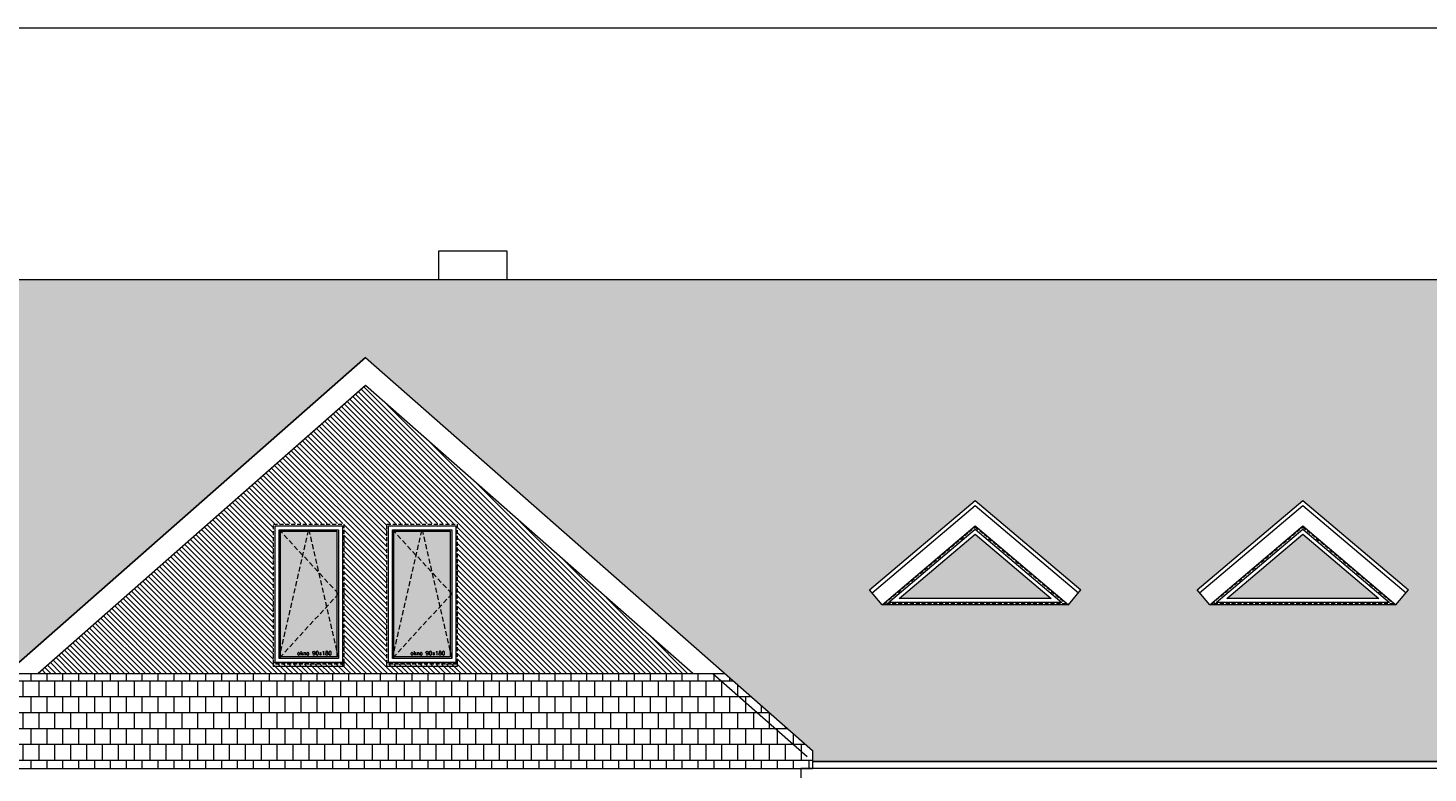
# Model space of a CAD drawing. Header units: millimetres. Extents: x 23192 to 177760, y -399809 to -79279.
# Tile 21 of 256: x 78300 to 80091, y -240707 to -239753. Entities that reach past the tile are written whole.
import ezdxf

# ---------------------------------------------------------------- set-up
doc = ezdxf.new("R2010")
doc.units = ezdxf.units.MM
doc.linetypes.add('CACHE', pattern=[9.525, 6.35, -3.175])
doc.linetypes.add('CARKOVANA', pattern=[7.5, 5, -2.5])
doc.layers.get('0').update_dxf_attribs({"lineweight": 0})
for name, color, linetype, lineweight in [('! opisy okien elewacja', 7, 'Continuous', 0), ('!! 0_ Istn-okna', 6, 'Continuous', 13), ('!! 0_ WIDOK ELEWACJA', 4, 'Continuous', 0), ('!! 0_Istn-drzwi', 1, 'Continuous', 13), ('!! 1_Hatch dach', 252, 'Continuous', 5), ('!! 2_NOWE OKNA WIDOk - remont', 140, 'Continuous', 5)]:
    doc.layers.add(name, color=color, linetype=linetype, lineweight=lineweight)
doc.layers.add('!! 1_ELEWACJA KOLOR', color=7, linetype='Continuous', lineweight=13, true_color=0x6888bb)
doc.styles.add('TXT', font='simplex.shx')

# ---------------------------------------------------------------- blocks, each defined once
blk = doc.blocks.new('okno 90x180')
at = {"layer": '!! 1_Hatch dach', "true_color": 0x575757}
h = blk.add_hatch(dxfattribs=at)
h.set_pattern_fill('DOTS', color=251)
h.set_pattern_definition([(0, (-9632.3096, -11392.1331), (0.79375, 1.5875), [0, -1.5875])])
h.paths.add_polyline_path([(9, -10), (81, -10), (81, -171), (9, -171)])
at = {"layer": '!! 0_ Istn-okna', "linetype": 'CARKOVANA', "lineweight": 5}
blk.add_lwpolyline([(0, -1), (90, -1), (90, -180), (0, -180)], close=True, dxfattribs=at)
at = {"layer": '!! 0_ Istn-okna'}
for points in [[(2, -3), (88, -3), (88, -178), (2, -178)], [(7, -8), (83, -8), (83, -173), (7, -173)], [(9, -10), (81, -10), (81, -171), (9, -171)], [(0, -178), (90, -178), (90, -183), (0, -183)]]:
    blk.add_lwpolyline(points, close=True, dxfattribs=at)
at = {"layer": '!! 1_Hatch dach', "color": 251, "linetype": 'CACHE', "true_color": 0x575757}
for points in [[(7, -173), (45, -8), (83, -173)], [(7, -8), (83, -90), (7, -173)]]:
    blk.add_lwpolyline(points, dxfattribs=at)
at = {"insert": (30.1, -163.6), "char_height": 5, "attachment_point": 1, "style": 'TXT'}
blk.add_mtext_dynamic_manual_height_columns('okno 90x180', width=52.63, gutter_width=75, heights=[0], dxfattribs=at)
blk = doc.blocks.new('OKNO TRÓJKĄTNE')
at = {"layer": '!! 1_Hatch dach', "true_color": 0x575757}
h = blk.add_hatch(dxfattribs=at)
h.set_pattern_fill('DOTS', color=251, angle=360)
h.set_pattern_definition([(0, (0, -1172.6692), (0.79375, 1.5875), [0, -1.5875])])
h.paths.add_polyline_path([(80252.6, -237418.3), (80349.9, -237336), (80447.2, -237418.3)])
at = {"layer": '!! 0_ Istn-okna', "linetype": 'CARKOVANA', "lineweight": 5}
blk.add_lwpolyline([(80233.5, -237425.3), (80349.9, -237326.9), (80466.3, -237425.3)], close=True, dxfattribs=at)
at = {"layer": '!! 0_ Istn-okna'}
for points in [[(80238.9, -237423.3), (80349.9, -237329.5), (80460.9, -237423.3)], [(80252.6, -237418.3), (80349.9, -237336), (80447.2, -237418.3)]]:
    blk.add_lwpolyline(points, close=True, dxfattribs=at)

msp = doc.modelspace()

# ---------------------------------------------------------------- hatches: boundary and pattern name
at = {"layer": '!! 1_ELEWACJA KOLOR', "true_color": 0x315442}
h = msp.add_hatch(dxfattribs=at)
h.set_pattern_fill('ANSI31', color=129, scale=1.5, angle=-90)
h.paths.add_polyline_path([(78312.44192, -240579.35053), (79150.0779, -240579.35053), (78731.25991, -240210.7907)])
h.paths.add_polyline_path([(78848.75991, -240567.35053), (78758.75991, -240567.35053), (78758.75991, -240387.35053), (78848.75991, -240387.35053)], flags=16)
h.paths.add_polyline_path([(78846.75991, -240565.35053), (78760.75991, -240565.35053), (78760.75991, -240389.35053), (78846.75991, -240389.35053)], flags=0)
h.paths.add_polyline_path([(78841.75991, -240560.35053), (78765.75991, -240560.35053), (78765.75991, -240394.35053), (78841.75991, -240394.35053)], flags=0)
h.paths.add_polyline_path([(78839.75991, -240551.61369), (78841.30208, -240558.35053), (78767.59124, -240558.35053), (78765.75991, -240560.35053), (78767.75991, -240551.61369), (78767.75991, -240396.53474), (78767.59124, -240396.35053), (78803.30208, -240396.35053), (78803.75991, -240394.35053), (78804.21774, -240396.35053), (78839.75991, -240396.35053), (78839.75991, -240475.16632), (78841.75991, -240477.35053), (78839.75991, -240479.53474)], flags=0)
h.paths.add_polyline_path([(78703.75991, -240567.35053), (78613.75991, -240567.35053), (78613.75991, -240387.35053), (78703.75991, -240387.35053)], flags=16)
h.paths.add_polyline_path([(78701.75991, -240565.35053), (78615.75991, -240565.35053), (78615.75991, -240389.35053), (78701.75991, -240389.35053)], flags=0)
h.paths.add_polyline_path([(78696.75991, -240560.35053), (78620.75991, -240560.35053), (78620.75991, -240394.35053), (78696.75991, -240394.35053)], flags=0)
h.paths.add_polyline_path([(78694.75991, -240551.61369), (78696.30208, -240558.35053), (78622.59124, -240558.35053), (78620.75991, -240560.35053), (78622.75991, -240551.61369), (78622.75991, -240396.53474), (78622.59124, -240396.35053), (78658.30208, -240396.35053), (78658.75991, -240394.35053), (78659.21774, -240396.35053), (78694.75991, -240396.35053), (78694.75991, -240475.16632), (78696.75991, -240477.35053), (78694.75991, -240479.53474)], flags=0)
h.paths.add_polyline_path([(78787.58766, -240557.1909), (78837.70671, -240557.1909), (78837.70671, -240549.6909), (78787.58766, -240549.6909)], flags=8)
h.paths.add_polyline_path([(78642.58766, -240557.1909), (78692.70671, -240557.1909), (78692.70671, -240549.6909), (78642.58766, -240549.6909)], flags=8)
at = {"layer": '!! 1_Hatch dach', "true_color": 0x990000}
h = msp.add_hatch(dxfattribs=at)
h.set_pattern_fill('AR-B88', color=14, scale=0.1, angle=180)
h.paths.add_polyline_path([(79303.25991, -240678.10128), (79303.25991, -240692.3069), (82067.25991, -240692.3069), (82067.25991, -240075.35053), (75781.25991, -240075.35053), (75781.25991, -240692.3069), (77951.25991, -240692.3069), (77951.25991, -240956.71813), (78244.25991, -240956.71813), (78244.25991, -240712.9393), (78174.25991, -240712.9393), (78174.25991, -240700.9507), (78159.25991, -240700.9507), (78159.25991, -240678.10128), (78731.25991, -240174.74128)])
h.paths.add_polyline_path([(79511.5687, -240357.88689), (79646.87991, -240472.3322), (79630.73536, -240491.42025), (79392.40203, -240491.42025), (79376.25749, -240472.3322)], flags=16)
h.paths.add_polyline_path([(79511.5687, -240390.62989), (79630.73536, -240491.42025), (79392.40203, -240491.42025)], flags=0)
h.paths.add_polyline_path([(79511.5687, -240394.55905), (79622.54287, -240488.42025), (79400.59453, -240488.42025)], flags=0)
h.paths.add_polyline_path([(79795.42415, -240472.3322), (79930.73536, -240357.88689), (80066.04658, -240472.3322), (80049.90203, -240491.42025), (79811.5687, -240491.42025)], flags=16)
h.paths.add_polyline_path([(79811.5687, -240491.42025), (79930.73536, -240390.62989), (80049.90203, -240491.42025)], flags=0)
h.paths.add_polyline_path([(79819.7612, -240488.42025), (79930.73536, -240394.55905), (80041.70953, -240488.42025)], flags=0)
h.paths.add_polyline_path([(80214.59082, -240472.3322), (80349.90203, -240357.88689), (80485.21324, -240472.3322), (80469.0687, -240491.42025), (80230.73536, -240491.42025)], flags=16)
h.paths.add_polyline_path([(80230.73536, -240491.42025), (80349.90203, -240390.62989), (80469.0687, -240491.42025)], flags=0)
h.paths.add_polyline_path([(80238.92786, -240488.42025), (80349.90203, -240394.55905), (80460.8762, -240488.42025)], flags=0)
h.paths.add_polyline_path([(78086.26233, -240472.3322), (78070.11779, -240491.42025), (77831.78445, -240491.42025), (77815.63991, -240472.3322), (77950.95112, -240357.88689)], flags=16)
h.paths.add_polyline_path([(78070.11779, -240491.42025), (77831.78445, -240491.42025), (77950.95112, -240390.62989)], flags=0)
h.paths.add_polyline_path([(78061.92529, -240488.42025), (77839.97695, -240488.42025), (77950.95112, -240394.55905)], flags=0)
h.paths.add_polyline_path([(80790.64743, -240472.3322), (80925.95864, -240357.88689), (81061.26985, -240472.3322), (81045.1253, -240491.42025), (81035.1253, -240491.42025), (81035.1253, -240630.79109), (80816.79197, -240630.79109), (80816.79197, -240491.42025), (80806.79197, -240491.42025)], flags=16)
h.paths.add_polyline_path([(80840.95864, -240501.79109), (81010.95864, -240501.79109), (81010.95864, -240620.79109), (80840.95864, -240620.79109)], flags=0)
h.paths.add_polyline_path([(80847.95864, -240508.79109), (80923.45864, -240508.79109), (80923.45864, -240613.79109), (80847.95864, -240613.79109)], flags=0)
h.paths.add_polyline_path([(80849.95864, -240510.25065), (80850.69918, -240510.79109), (80884.98959, -240510.79109), (80885.70864, -240508.79109), (80886.42769, -240510.79109), (80921.26817, -240510.79109), (80921.26817, -240607.69839), (80922.73959, -240611.79109), (80850.80561, -240611.79109), (80847.95864, -240613.79109), (80849.95864, -240608.22818)], flags=0)
h.paths.add_polyline_path([(77667.09567, -240472.3322), (77650.95112, -240491.42025), (77412.61779, -240491.42025), (77396.47324, -240472.3322), (77531.78445, -240357.88689)], flags=16)
h.paths.add_polyline_path([(80928.45864, -240508.79109), (81003.95864, -240508.79109), (81003.95864, -240613.79109), (80928.45864, -240613.79109)], flags=0)
h.paths.add_polyline_path([(80930.64911, -240510.79109), (80965.48959, -240510.79109), (80966.20864, -240508.79109), (80966.92769, -240510.79109), (81001.21809, -240510.79109), (81001.95864, -240510.25065), (81001.95864, -240608.22818), (81003.95864, -240613.79109), (81001.11167, -240611.79109), (80929.17769, -240611.79109), (80930.64911, -240607.69839)], flags=0)
h.paths.add_polyline_path([(77650.95112, -240491.42025), (77412.61779, -240491.42025), (77531.78445, -240390.62989)], flags=0)
h.paths.add_polyline_path([(77642.75862, -240488.42025), (77420.81029, -240488.42025), (77531.78445, -240394.55905)], flags=0)
h.paths.add_polyline_path([(81090.64743, -240472.3322), (81225.95864, -240357.88689), (81361.26985, -240472.3322), (81345.1253, -240491.42025), (81335.1253, -240491.42025), (81335.1253, -240630.79109), (81116.79197, -240630.79109), (81116.79197, -240491.42025), (81106.79197, -240491.42025)], flags=16)
h.paths.add_polyline_path([(81140.95864, -240501.79109), (81310.95864, -240501.79109), (81310.95864, -240620.79109), (81140.95864, -240620.79109)], flags=0)
h.paths.add_polyline_path([(81147.95864, -240508.79109), (81223.45864, -240508.79109), (81223.45864, -240613.79109), (81147.95864, -240613.79109)], flags=0)
h.paths.add_polyline_path([(81149.95864, -240510.25065), (81150.69918, -240510.79109), (81184.98959, -240510.79109), (81185.70864, -240508.79109), (81186.42769, -240510.79109), (81221.26817, -240510.79109), (81221.26817, -240607.69839), (81222.73959, -240611.79109), (81150.80561, -240611.79109), (81147.95864, -240613.79109), (81149.95864, -240608.22818)], flags=0)
h.paths.add_polyline_path([(81228.45864, -240508.79109), (81303.95864, -240508.79109), (81303.95864, -240613.79109), (81228.45864, -240613.79109)], flags=0)
h.paths.add_polyline_path([(81230.64911, -240510.79109), (81265.48959, -240510.79109), (81266.20864, -240508.79109), (81266.92769, -240510.79109), (81301.21809, -240510.79109), (81301.95864, -240510.25065), (81301.95864, -240608.22818), (81303.95864, -240613.79109), (81301.11167, -240611.79109), (81229.17769, -240611.79109), (81230.64911, -240607.69839)], flags=0)
h.paths.add_polyline_path([(77247.929, -240472.3322), (77231.78445, -240491.42025), (76993.45112, -240491.42025), (76977.30658, -240472.3322), (77112.61779, -240357.88689)], flags=16)
h.paths.add_polyline_path([(77231.78445, -240491.42025), (76993.45112, -240491.42025), (77112.61779, -240390.62989)], flags=0)
h.paths.add_polyline_path([(77223.59196, -240488.42025), (77001.64362, -240488.42025), (77112.61779, -240394.55905)], flags=0)
h.paths.add_polyline_path([(81390.64743, -240472.3322), (81525.95864, -240357.88689), (81661.26985, -240472.3322), (81645.1253, -240491.42025), (81635.1253, -240491.42025), (81635.1253, -240630.79109), (81416.79197, -240630.79109), (81416.79197, -240491.42025), (81406.79197, -240491.42025)], flags=16)
h.paths.add_polyline_path([(81440.95864, -240501.79109), (81610.95864, -240501.79109), (81610.95864, -240620.79109), (81440.95864, -240620.79109)], flags=0)
h.paths.add_polyline_path([(81447.95864, -240508.79109), (81523.45864, -240508.79109), (81523.45864, -240613.79109), (81447.95864, -240613.79109)], flags=0)
h.paths.add_polyline_path([(81449.95864, -240510.25065), (81450.69918, -240510.79109), (81484.98959, -240510.79109), (81485.70864, -240508.79109), (81486.42769, -240510.79109), (81521.26817, -240510.79109), (81521.26817, -240607.69839), (81522.73959, -240611.79109), (81450.80561, -240611.79109), (81447.95864, -240613.79109), (81449.95864, -240608.22818)], flags=0)
h.paths.add_polyline_path([(81528.45864, -240508.79109), (81603.95864, -240508.79109), (81603.95864, -240613.79109), (81528.45864, -240613.79109)], flags=0)
h.paths.add_polyline_path([(81530.64911, -240510.79109), (81565.48959, -240510.79109), (81566.20864, -240508.79109), (81566.92769, -240510.79109), (81601.21809, -240510.79109), (81601.95864, -240510.25065), (81601.95864, -240608.22818), (81603.95864, -240613.79109), (81601.11167, -240611.79109), (81529.17769, -240611.79109), (81530.64911, -240607.69839)], flags=0)
h.paths.add_polyline_path([(81699.9487, -240472.3322), (81835.25991, -240357.88689), (81970.57112, -240472.3322), (81954.42658, -240491.42025), (81944.42658, -240491.42025), (81944.42658, -240630.79109), (81726.09324, -240630.79109), (81726.09324, -240491.42025), (81716.09324, -240491.42025)], flags=16)
h.paths.add_polyline_path([(81750.25991, -240501.79109), (81920.25991, -240501.79109), (81920.25991, -240620.79109), (81750.25991, -240620.79109)], flags=0)
h.paths.add_polyline_path([(81757.25991, -240508.79109), (81832.75991, -240508.79109), (81832.75991, -240613.79109), (81757.25991, -240613.79109)], flags=0)
h.paths.add_polyline_path([(81759.25991, -240510.25065), (81760.00045, -240510.79109), (81794.29086, -240510.79109), (81795.00991, -240508.79109), (81795.72896, -240510.79109), (81830.56944, -240510.79109), (81830.56944, -240607.69839), (81832.04086, -240611.79109), (81760.10688, -240611.79109), (81757.25991, -240613.79109), (81759.25991, -240608.22818)], flags=0)
h.paths.add_polyline_path([(81837.75991, -240508.79109), (81913.25991, -240508.79109), (81913.25991, -240613.79109), (81837.75991, -240613.79109)], flags=0)
h.paths.add_polyline_path([(81839.95038, -240510.79109), (81874.79086, -240510.79109), (81875.50991, -240508.79109), (81876.22896, -240510.79109), (81910.51937, -240510.79109), (81911.25991, -240510.25065), (81911.25991, -240608.22818), (81913.25991, -240613.79109), (81910.41294, -240611.79109), (81838.47896, -240611.79109), (81839.95038, -240607.69839)], flags=0)
h.paths.add_polyline_path([(81829.08766, -240610.63146), (81881.11147, -240610.63146), (81881.11147, -240603.13146), (81829.08766, -240603.13146)], flags=8)
h.paths.add_polyline_path([(81519.78639, -240610.63146), (81571.8102, -240610.63146), (81571.8102, -240603.13146), (81519.78639, -240603.13146)], flags=8)
h.paths.add_polyline_path([(81219.78639, -240610.63146), (81271.8102, -240610.63146), (81271.8102, -240603.13146), (81219.78639, -240603.13146)], flags=8)
h.paths.add_polyline_path([(80919.78639, -240610.63146), (80971.8102, -240610.63146), (80971.8102, -240603.13146), (80919.78639, -240603.13146)], flags=8)
h = msp.add_hatch(dxfattribs=at)
h.set_pattern_fill('AR-B88', color=14, scale=0.1, angle=180)
h.paths.add_polyline_path([(78159.25991, -240691.42194), (78159.25991, -240700.9507), (78174.25991, -240700.9507), (79303.25991, -240700.9507), (79303.25991, -240678.10128), (79191.04315, -240579.35053), (78286.61378, -240579.35053)])

# ---------------------------------------------------------------- linework, layer by layer
at = {"layer": '! opisy okien elewacja'}
for points in [[(82687.95751, -241830.32956), (75348.20682, -241830.32956), (75348.20682, -239752.90582), (82687.95751, -239752.90582)], [(82067.25991, -240075.35053), (75781.25991, -240075.35053), (75781.25991, -240692.3069), (77951.25991, -240692.3069), (77951.25991, -240956.71813), (78244.25991, -240956.71813), (78244.25991, -240712.9393), (78174.25991, -240712.9393), (78174.25991, -240700.9507), (78159.25991, -240700.9507), (78159.25991, -240678.10128), (78731.25991, -240174.74128), (79303.25991, -240678.10128), (79303.25991, -240692.3069), (82067.25991, -240692.3069)]]:
    msp.add_lwpolyline(points, close=True, dxfattribs=at)
for points in [[(79630.73536, -240491.42025), (79392.40203, -240491.42025)], [(80049.90203, -240491.42025), (79811.5687, -240491.42025)]]:
    msp.add_lwpolyline(points, dxfattribs=at)
at = {"layer": '!! 0_ WIDOK ELEWACJA'}
for p, q in [((79376.25749, -240472.3322), (79511.5687, -240357.88689)), ((79379.4864, -240476.14981), (79511.5687, -240364.43549)), ((79511.5687, -240357.88689), (79646.87991, -240472.3322)), ((79511.5687, -240364.43549), (79643.651, -240476.14981)), ((79795.42415, -240472.3322), (79930.73536, -240357.88689)), ((79798.65306, -240476.14981), (79930.73536, -240364.43549)), ((79930.73536, -240357.88689), (80066.04658, -240472.3322)), ((79930.73536, -240364.43549), (80062.81767, -240476.14981)), ((79392.40203, -240491.42025), (79511.5687, -240390.62989)), ((79511.5687, -240390.62989), (79630.73536, -240491.42025)), ((79811.5687, -240491.42025), (79930.73536, -240390.62989)), ((79930.73536, -240390.62989), (80049.90203, -240491.42025))]:
    msp.add_line(p, q, dxfattribs=at)
for points in [[(78825.25991, -240038.35053), (78912.25991, -240038.35053), (78912.25991, -240075.35053), (78825.25991, -240075.35053)], [(79511.5687, -240390.62989), (79630.73536, -240491.42025), (79392.40203, -240491.42025)], [(79511.5687, -240394.55905), (79622.54287, -240488.42025), (79400.59453, -240488.42025)], [(79930.73536, -240390.62989), (80049.90203, -240491.42025), (79811.5687, -240491.42025)], [(79930.73536, -240394.55905), (80041.70953, -240488.42025), (79819.7612, -240488.42025)]]:
    msp.add_lwpolyline(points, close=True, dxfattribs=at)
for points in [[(82077.25991, -240075.35053), (75771.25991, -240075.35053)], [(78731.25991, -240174.74128), (78159.25991, -240678.10128)], [(78731.25991, -240174.74128), (79303.25991, -240678.10128)], [(79150.0779, -240579.35053), (78731.25991, -240210.7907), (78312.44192, -240579.35053)], [(78271.47667, -240579.35053), (79191.04315, -240579.35053)], [(79175.90604, -240579.35053), (79296.65363, -240685.60841)], [(79303.25991, -240678.10128), (79303.25991, -240700.9507), (79288.25991, -240700.9507)], [(78174.25991, -240700.9507), (79303.25991, -240700.9507)], [(82077.25991, -240700.9507), (79288.25991, -240700.9507)], [(79288.25991, -240700.9507), (79288.25991, -240712.9393)], [(82077.25991, -240692.3069), (79303.25991, -240692.3069)]]:
    msp.add_lwpolyline(points, dxfattribs=at)
at = {"layer": '!! 0_Istn-drzwi'}
for points in [[(79392.40203, -240491.42025), (79376.25749, -240472.3322)], [(79630.73536, -240491.42025), (79646.87991, -240472.3322)], [(79811.5687, -240491.42025), (79795.42415, -240472.3322)], [(80049.90203, -240491.42025), (80066.04658, -240472.3322)]]:
    msp.add_lwpolyline(points, dxfattribs=at)

# ---------------------------------------------------------------- block references
at = {"layer": '!! 0_ Istn-okna'}
for p in [(-838.33333, -3065.08478), (-419.16667, -3065.08478)]:
    msp.add_blockref('OKNO TRÓJKĄTNE', p, dxfattribs=at)
at = {"layer": '!! 2_NOWE OKNA WIDOk - remont'}
for p in [(78613.75991, -240387.35053), (78758.75991, -240387.35053)]:
    msp.add_blockref('okno 90x180', p, dxfattribs=at)

doc.saveas('drawing.dxf')
